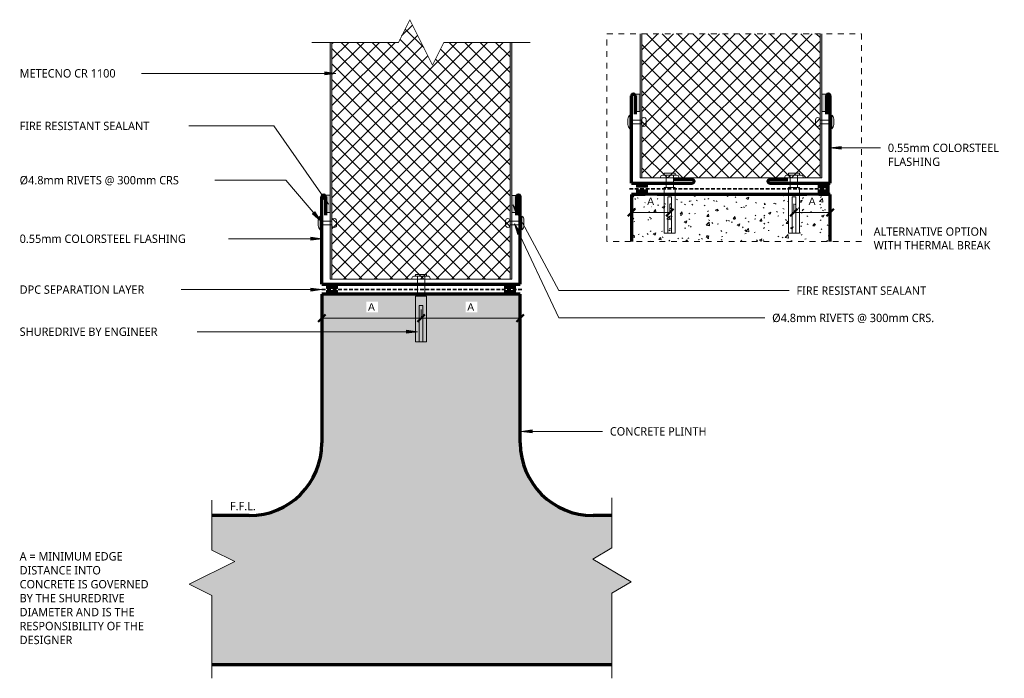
# Model space of a CAD drawing. Header units: millimetres. Extents: x -115 to 427, y -127 to 236.
import ezdxf

# ---------------------------------------------------------------- set-up
doc = ezdxf.new("R2010")
doc.units = ezdxf.units.MM
doc.linetypes.add('Dash', pattern=[6.35, 3.175, -3.175])
doc.linetypes.add('Dash Short', pattern=[3, 2, -1])
for name, color, linetype, lineweight in [('A-ANNO-DIMS', 211, 'Continuous', 9), ('A-ANNO-DIMS-2', 211, 'Continuous', 9), ('A-DETL', 90, 'Continuous', 13), ('A-DETL-GENF', 92, 'Continuous', 13), ('G-ANNO-TEXT', 231, 'Continuous', 9)]:
    doc.layers.add(name, color=color, linetype=linetype, lineweight=lineweight)
doc.styles.add('Arial', font='arial.ttf', dxfattribs={"height": 4})
doc.styles.add('Yu Gothic', font='Yu Gothic.ttf', dxfattribs={"height": 4.6})
doc.styles.add('Yu Gothic_B', font='Yu Gothic.ttf', dxfattribs={"height": 4.6})
doc.dimstyles.new('Diagonal', dxfattribs={"dimscale": 304.8, "dimtxt": 4.081038, "dimasz": 0.013123, "dimexe": 0.015748, "dimexo": 0.009843, "dimgap": 0.009843, "dimtad": 1, "dimdec": 0, "dimzin": 0, "dimdsep": 46, "dimtxsty": 'Arial', "dimblk1": 'OBLIQUE', "dimblk2": 'OBLIQUE', "dimsah": 1, "dimcen": 0.09, "dimazin": 0, "dimtfac": 1, "dimtdec": 4, "dimtix": 1, "dimtmove": 0, "dimatfit": 3, "dimfxl": 1, "dimtvp": 1, "dimtfill": 1, "dimtolj": 1, "dimtzin": 0, "dimarcsym": 2})
pattern_1 = [(50, (0, 0), (14.5753, -1.27516), [1.524, -16.764]), (355, (0, 0), (-2.81956, 15.2849), [1.219, -13.411]), (100.451, (1.215, -0.106), (11.7557, 14.00984), [1.295, -14.247]), (46.184, (0, 4.064), (21.68615, -3.3639), [2.286, -25.146]), (96.636, (1.807, 3.784), (18.9918, 19.7943), [1.943, -21.371]), (351.184, (0, 4.064), (18.992, 19.7941), [1.829, -20.117]), (21, (2.032, 3.048), (12.12965, -8.18154), [1.524, -16.764]), (326, (2.032, 3.048), (4.9442, 14.7354), [1.219, -13.411]), (71.451, (3.043, 2.366), (17.0739, 6.554), [1.295, -14.247]), (37.5, (0, 0), (0.24723, 6.76433), [0.67056, -12.578, 0.67056, -12.944, -13.462]), (37.5, (0, 0), (0.24723, 6.76433), [-26.863, 0.67056, -12.791]), (7.5, (0, 0), (5.34566, 8.01431), [0.67056, -7.092, 0.67056, -12.273, -5.131]), (7.5, (0, 0), (5.34566, 8.01431), [-20.706, 0.67056, -4.46]), (327.5, (-4.531, 0), (10.84765, -0.45819), [0.67056, -4.409, 0.67056, -15.179, -21.031]), (327.5, (-4.531, 0), (10.84765, -0.45819), [-20.93, 0.67056, -20.361]), (317.5, (-6.563, 0), (11.85073, 2.0342), [0.67056, -5.933, 0.67056, -9.855, -14.935]), (317.5, (-6.563, 0), (11.85073, 2.0342), [-17.13, 0.67056, -14.265])]

# ---------------------------------------------------------------- blocks, each defined once
blk = doc.blocks.new('Break Line _M_ - Break Line _M_-5934340-07 PROCESS FLOOR 02')
at = {"layer": 'A-DETL-GENF'}
for p, q in [((-12.5, 0), (-6.25, 12.5)), ((-6.25, 12.5), (6.25, -12.5)), ((-58.07, 0), (-12.5, 0)), ((6.25, -12.5), (12.5, 0)), ((12.5, 0), (40, 0))]:
    blk.add_line(p, q, dxfattribs=at)
blk = doc.blocks.new('Break Line _M_ - Break Line _M_-5934173-07 PROCESS FLOOR 02')
at = {"layer": 'A-DETL-GENF'}
for p, q in [((6.25, 10.49), (-6.25, -10.49)), ((12.5, 0), (6.25, 10.49)), ((-12.5, 0), (-59.32, 0)), ((-6.25, -10.49), (-12.5, 0)), ((40, 0), (12.5, 0))]:
    blk.add_line(p, q, dxfattribs=at)
blk = doc.blocks.new('Fridge Freezer Panel_Vertical Section - 100mm-5833375-07 PROCESS FLOOR 02')
at = {"layer": 'A-DETL-GENF'}
h = blk.add_hatch(color=256, dxfattribs=at)
h.paths.add_polyline_path([(0, 100), (0, 99), (130.21, 99), (130.21, 100)])
h.paths.add_polyline_path([(0, 0), (130.21, 0.01), (130.21, 1), (0, 1), (0, 0.01)])
h = blk.add_hatch(dxfattribs=at)
h.set_pattern_fill('FP_2', color=256, style=0, pattern_type=2)
h.set_pattern_definition([(315, (-92.904, 156.219), (4.24264, 4.24264), []), (45, (-92.904, 156.219), (-4.24264, 4.24264), [])])
h.paths.add_polyline_path([(0, 56.26), (0, 1), (130.21, 1), (130.21, 37.51), (117.71, 43.76), (142.71, 56.26), (130.21, 62.51), (130.21, 99), (0, 99)])
for p, q in [((130.21, 100), (0, 100)), ((0, 100), (0, 99)), ((130.21, 99), (0, 99)), ((0, 99), (0, 1)), ((0, 1), (0, 0)), ((0, 1), (130.21, 1)), ((0, 0), (36.53, 0)), ((45.95, 0), (130.21, 0))]:
    blk.add_line(p, q, dxfattribs=at)
blk = doc.blocks.new('Break Line _M_ - Break Line _M_-5525328-07 PROCESS FLOOR 02')
at = {"layer": 'A-DETL-GENF'}
for p, q in [((-12.5, 0), (-6.25, 12.5)), ((-6.25, 12.5), (6.25, -12.5)), ((-60, 0), (-12.5, 0)), ((6.25, -12.5), (12.5, 0)), ((12.5, 0), (60, 0))]:
    blk.add_line(p, q, dxfattribs=at)
blk = doc.blocks.new('Anchor Bolt - ShureDrive - ShureDrive-5921554-07 PROCESS FLOOR 02')
at = {"layer": 'A-DETL-GENF'}
for p, q in [((-5, -11), (-5, -10.5)), ((-4, -9.5), (-3, -9.5)), ((-3, -8.5), (3, -8.5)), ((-3, -9.5), (-3, -8.5)), ((3, -9.5), (-3, -9.5)), ((-2, -20.5), (-2, -9.5)), ((2, -20.5), (2, -9.5)), ((3, -9.5), (3, -8.5)), ((3, -9.5), (4, -9.5)), ((5, -11), (5, -10.5)), ((-5, -11), (5, -11)), ((-3, -20.5), (3, -20.5)), ((-3, -20.5), (-3, -45.5)), ((3, -20.5), (3, -45.5)), ((-1, -25.5), (-1, -35.5)), ((1, -25.5), (-1, -25.5)), ((1, -25.5), (1, -35.5)), ((-1, -35.5), (-1, -45.5)), ((1, -45.5), (1, -35.5)), ((-3, -45.5), (3, -45.5))]:
    blk.add_line(p, q, dxfattribs=at)
for centre, start, end in [((-4, -10.5), 90, 180), ((4, -10.5), 360, 90)]:
    blk.add_arc(centre, 1, start, end, dxfattribs=at)
blk = doc.blocks.new('Fridge Freezer Panel_Vertical Section - 100mm-V1-07 PROCESS FLOOR 02')
at = {"layer": 'A-DETL-GENF'}
h = blk.add_hatch(color=256, dxfattribs=at)
h.paths.add_polyline_path([(0, 1), (0, 0), (79.33, 0.01), (79.33, 1)])
h.paths.add_polyline_path([(0, 100), (0, 99), (79.33, 99), (79.33, 100)])
h = blk.add_hatch(dxfattribs=at)
h.set_pattern_fill('FP_3', color=256, style=0, pattern_type=2)
h.set_pattern_definition([(315, (-148.575, 326.663), (4.24264, 4.24264), []), (45, (-148.575, 326.663), (-4.24264, 4.24264), [])])
h.paths.add_polyline_path([(0, 66.58), (0, 1), (79.33, 1), (79.33, 99), (0, 99)])
for p, q in [((79.33, 100), (0, 100)), ((0, 100), (0, 99)), ((79.33, 99), (0, 99)), ((0, 99), (0, 1)), ((0, 1), (0, 0)), ((0, 1), (79.33, 1)), ((0, 0), (36.45, 0)), ((46.01, 0), (79.33, 0))]:
    blk.add_line(p, q, dxfattribs=at)
blk = doc.blocks.new('Anchor Bolt - ShureDrive - ShureDrive-5581641-07 PROCESS FLOOR 02')
at = {"layer": 'A-DETL-GENF'}
for p, q in [((-5, -15.06), (-5, -14.56)), ((-5, -15.06), (5, -15.06)), ((-4, -13.56), (-3, -13.56)), ((-3, -12.56), (3, -12.56)), ((-3, -13.56), (-3, -12.56)), ((3, -13.56), (-3, -13.56)), ((-2, -20.5), (-2, -13.56)), ((2, -20.5), (2, -13.56)), ((3, -13.56), (3, -12.56)), ((3, -13.56), (4, -13.56)), ((5, -15.06), (5, -14.56)), ((-3, -20.5), (3, -20.5)), ((-3, -20.5), (-3, -45.5)), ((3, -20.5), (3, -45.5)), ((-1, -25.5), (-1, -35.5)), ((1, -25.5), (-1, -25.5)), ((1, -25.5), (1, -35.5)), ((-1, -35.5), (-1, -45.5)), ((1, -45.5), (1, -35.5)), ((-3, -45.5), (3, -45.5))]:
    blk.add_line(p, q, dxfattribs=at)
for centre, start, end in [((-4, -14.56), 90, 180), ((4, -14.56), 360, 90)]:
    blk.add_arc(centre, 1, start, end, dxfattribs=at)
blk = doc.blocks.new('Pop Rivets - Rivet-5920404-07 PROCESS FLOOR 02')
at = {"layer": 'A-DETL-GENF'}
for p, q in [((3.77, 0), (-3.77, 0)), ((-1.5, 1.16), (1.5, 1.16)), ((-1, -6.42), (-1, 0)), ((1, -6.42), (1, 0)), ((1.17, -6.42), (-1.24, -6.42)), ((-1.24, -8.92), (1.17, -8.92))]:
    blk.add_line(p, q, dxfattribs=at)
for centre, radius, start, end in [((-1.5, -1.65), 2.8, 90, 144), ((1.5, -1.65), 2.8, 36, 90), ((-1.24, -7.67), 1.25, 90, 270), ((1.17, -7.67), 1.25, 270, 90)]:
    blk.add_arc(centre, radius, start, end, dxfattribs=at)
blk = doc.blocks.new('Pop Rivets - Rivet-5920543-07 PROCESS FLOOR 02')
at = {"layer": 'A-DETL-GENF'}
for p, q in [((-1.24, 8.92), (1.17, 8.92)), ((1.17, 6.42), (-1.24, 6.42)), ((-1, 6.42), (-1, 0)), ((1, 6.42), (1, 0)), ((3.77, 0), (-3.77, 0)), ((-1.5, -1.16), (1.5, -1.16))]:
    blk.add_line(p, q, dxfattribs=at)
for centre, radius, start, end in [((-1.24, 7.67), 1.25, 90, 270), ((1.17, 7.67), 1.25, 270, 90), ((-1.5, 1.65), 2.8, 216, 270), ((1.5, 1.65), 2.8, 270, 324)]:
    blk.add_arc(centre, radius, start, end, dxfattribs=at)
blk = doc.blocks.new('DIMBLOCK1-07 PROCESS FLOOR 02')
at = {"layer": 'A-ANNO-DIMS-2'}
for p, q in [((221.96, 129.53), (221.96, 134.33)), ((242.96, 129.53), (242.96, 134.33)), ((221.96, 129.53), (242.96, 129.53)), ((221.96, 129.53), (221.96, 129.35)), ((242.96, 129.53), (242.96, 129.35))]:
    blk.add_line(p, q, dxfattribs=at)
at = {"layer": 'A-ANNO-DIMS-2', "lineweight": 50}
for p, q in [((221.96, 129.53), (223.96, 131.53)), ((242.96, 129.53), (244.96, 131.53)), ((221.96, 129.53), (219.96, 127.53)), ((242.96, 129.53), (240.96, 127.53))]:
    blk.add_line(p, q, dxfattribs=at)
at = {"layer": 'A-ANNO-DIMS-2', "color": 0, "insert": (230.6, 137.72), "char_height": 4, "width": 4.4452, "attachment_point": 1, "line_spacing_factor": 0.941778, "style": 'Arial', "bg_fill": 3, "box_fill_scale": 1.25, "bg_fill_color": 256, "bg_fill_true_color": 13158600, "bg_fill_transparency": 0}
blk.add_mtext('A', dxfattribs=at)
blk = doc.blocks.new('_Oblique')
at = {"color": 0, "linetype": 'ByBlock', "lineweight": -2}
blk.add_line((-0.5, -0.5), (0.5, 0.5), dxfattribs=at)
blk = doc.blocks.new('DIMBLOCK2-07 PROCESS FLOOR 02')
at = {"layer": 'A-ANNO-DIMS-2'}
for p, q in [((311.28, 129.53), (311.28, 134.33)), ((331.23, 129.53), (331.23, 134.33)), ((311.28, 129.53), (331.23, 129.53)), ((311.28, 129.53), (311.28, 129.35)), ((331.23, 129.53), (331.23, 129.35))]:
    blk.add_line(p, q, dxfattribs=at)
at = {"layer": 'A-ANNO-DIMS-2', "lineweight": 50}
for p, q in [((311.28, 129.53), (313.28, 131.53)), ((331.23, 129.53), (333.23, 131.53)), ((311.28, 129.53), (309.28, 127.53)), ((331.23, 129.53), (329.23, 127.53))]:
    blk.add_line(p, q, dxfattribs=at)
at = {"layer": 'A-ANNO-DIMS-2', "color": 0, "insert": (319.4, 137.72), "char_height": 4, "width": 4.4452, "attachment_point": 1, "line_spacing_factor": 0.941778, "style": 'Arial', "bg_fill": 3, "box_fill_scale": 1.25, "bg_fill_color": 256, "bg_fill_true_color": 13158600, "bg_fill_transparency": 0}
blk.add_mtext('A', dxfattribs=at)
blk = doc.blocks.new('DIMBLOCK3-07 PROCESS FLOOR 02')
at = {"layer": 'A-ANNO-DIMS-2'}
for p, q in [((106.21, 71.33), (106.21, 76.13)), ((160.78, 71.33), (160.78, 76.13)), ((106.21, 71.33), (160.78, 71.33)), ((106.21, 71.33), (106.21, 71.16)), ((160.78, 71.33), (160.78, 71.16))]:
    blk.add_line(p, q, dxfattribs=at)
at = {"layer": 'A-ANNO-DIMS-2', "lineweight": 50}
for p, q in [((106.21, 71.33), (104.21, 69.33)), ((106.21, 71.33), (108.21, 73.33)), ((160.78, 71.33), (158.78, 69.33)), ((160.78, 71.33), (162.78, 73.33))]:
    blk.add_line(p, q, dxfattribs=at)
at = {"layer": 'A-ANNO-DIMS-2', "color": 0, "insert": (131.65, 79.52), "char_height": 4, "width": 4.4452, "attachment_point": 1, "line_spacing_factor": 0.941778, "style": 'Arial', "bg_fill": 3, "box_fill_scale": 1.25, "bg_fill_color": 256, "bg_fill_true_color": 13158600, "bg_fill_transparency": 0}
blk.add_mtext('A', dxfattribs=at)
blk = doc.blocks.new('DIMBLOCK4-07 PROCESS FLOOR 02')
at = {"layer": 'A-ANNO-DIMS-2'}
for p, q in [((51.64, 71.33), (51.64, 76.13)), ((106.21, 71.33), (106.21, 76.13)), ((51.64, 71.33), (106.21, 71.33)), ((51.64, 71.33), (51.64, 71.16)), ((106.21, 71.33), (106.21, 71.16))]:
    blk.add_line(p, q, dxfattribs=at)
at = {"layer": 'A-ANNO-DIMS-2', "lineweight": 50}
for p, q in [((51.64, 71.33), (49.64, 69.33)), ((51.64, 71.33), (53.64, 73.33)), ((106.21, 71.33), (104.21, 69.33)), ((106.21, 71.33), (108.21, 73.33))]:
    blk.add_line(p, q, dxfattribs=at)
at = {"layer": 'A-ANNO-DIMS-2', "color": 0, "insert": (77.07, 79.52), "char_height": 4, "width": 4.4452, "attachment_point": 1, "line_spacing_factor": 0.941778, "style": 'Arial', "bg_fill": 3, "box_fill_scale": 1.25, "bg_fill_color": 256, "bg_fill_true_color": 13158600, "bg_fill_transparency": 0}
blk.add_mtext('A', dxfattribs=at)

msp = doc.modelspace()

# ---------------------------------------------------------------- hatches: boundary and pattern name
at = {"layer": 'A-DETL-GENF'}
for points in [[(226.54, 185.03), (226.54, 194.58), (224.38, 194.58), (224.38, 185.03)], [(328.8, 185.03), (328.8, 194.58), (326.65, 194.58), (326.65, 185.03)], [(230.7, 143.37), (230.7, 145.66), (224.7, 145.66), (224.7, 143.37)], [(230.7, 140.25), (230.7, 141.94), (224.7, 141.94), (224.7, 140.25)], [(330.61, 143.11), (330.61, 145.08), (324.61, 145.08), (324.61, 143.11)], [(330.61, 140.25), (330.61, 141.94), (324.61, 141.94), (324.61, 140.25)], [(56.22, 129.44), (56.22, 138.99), (54.07, 138.99), (54.07, 129.44)], [(158.36, 129.44), (158.36, 138.85), (156.21, 138.85), (156.21, 129.44)], [(60.26, 87.7), (60.26, 89.18), (54.26, 89.18), (54.26, 87.7)], [(158.17, 87.7), (158.17, 89.31), (152.17, 89.31), (152.17, 87.7)], [(60.26, 85.25), (60.26, 86.55), (54.26, 86.55), (54.26, 85.25)], [(158.17, 85.02), (158.17, 86.56), (152.17, 86.56), (152.17, 85.02)]]:
    msp.add_hatch(color=9, dxfattribs=at).paths.add_polyline_path(points)
h = msp.add_hatch(dxfattribs=at)
h.set_pattern_fill('FP_1', color=9, style=0, pattern_type=2)
h.set_pattern_definition(pattern_1)
h.paths.add_polyline_path([(221.96, 113.52), (331.23, 113.52), (331.23, 139.45), (221.96, 139.45)])
h = msp.add_hatch(dxfattribs=at)
h.set_pattern_fill('FP_1', color=9, style=0, pattern_type=2)
h.set_pattern_definition(pattern_1)
h.paths.add_polyline_path([(200.72, -119.29), (211.21, -119.29), (211.21, -80.04), (221.7, -73.79), (200.72, -61.29), (211.21, -55.04), (211.21, -37.33), (200.78, -37.33), (197.26, -37.17), (193.8, -36.71), (190.43, -35.97), (187.11, -34.92), (183.87, -33.58), (180.78, -31.97), (177.85, -30.1), (175.07, -27.96), (172.5, -25.62), (170.15, -23.05), (168.02, -20.26), (166.14, -17.33), (164.54, -14.24), (163.2, -11), (162.15, -7.68), (161.4, -4.31), (160.95, -0.86), (160.78, 2.67), (160.78, 84.61), (51.64, 84.61), (51.64, 2.67), (51.48, -0.86), (51.02, -4.31), (50.28, -7.68), (49.23, -11), (47.89, -14.24), (46.28, -17.33), (44.41, -20.26), (42.27, -23.05), (39.92, -25.62), (37.36, -27.96), (34.57, -30.1), (31.64, -31.97), (28.55, -33.58), (25.31, -34.92), (21.99, -35.97), (18.62, -36.71), (15.17, -37.17), (11.64, -37.33), (-8.79, -37.33), (-8.79, -56.29), (3.71, -62.54), (-21.29, -75.04), (-8.79, -81.29), (-8.79, -119.29), (61.25, -119.29)])
at = {"layer": 'G-ANNO-TEXT'}
for points in [[(59.36, 206.09), (53.36, 206.88), (53.36, 205.3)], [(331.3, 165.09), (337.3, 164.3), (337.3, 165.88)], [(55.28, 134), (52.5, 139.38), (51.21, 138.48)], [(156.68, 133.8), (158.81, 128.14), (160.21, 128.89)], [(51.01, 124.72), (47.72, 129.8), (46.52, 128.78)], [(157.6, 123.22), (159.45, 117.46), (160.88, 118.13)], [(51.63, 115.06), (45.63, 115.85), (45.63, 114.27)], [(51.57, 87.08), (45.57, 87.87), (45.57, 86.29)], [(104.2, 63.91), (98.2, 64.7), (98.2, 63.12)], [(161.35, 9.05), (167.35, 8.26), (167.35, 9.84)]]:
    msp.add_hatch(color=7, dxfattribs=at).paths.add_polyline_path(points)

# ---------------------------------------------------------------- linework, layer by layer
at = {"layer": 'A-DETL', "linetype": 'Dash'}
for p, q in [((208.47, 113.52), (208.47, 227.91)), ((208.47, 227.91), (348.47, 227.91)), ((348.47, 227.91), (348.47, 113.52)), ((348.47, 113.52), (208.47, 113.52))]:
    msp.add_line(p, q, dxfattribs=at)
at = {"layer": 'A-DETL', "lineweight": 70}
for p, q in [((221.96, 145.69), (221.96, 193.68)), ((223.96, 193.68), (223.96, 183.68)), ((329.23, 193.68), (329.23, 183.68)), ((331.23, 145.69), (331.23, 193.68)), ((255.42, 147.58), (245.42, 147.58)), ((297.9, 147.58), (307.9, 147.58)), ((221.96, 145.69), (255.42, 145.69)), ((297.9, 145.69), (331.23, 145.69)), ((51.64, 90.02), (51.64, 138.09)), ((53.64, 138.09), (53.64, 128.09)), ((158.78, 138.09), (158.78, 128.09)), ((160.78, 90.02), (160.78, 138.09)), ((331.23, 139.45), (221.96, 139.45)), ((221.96, 139.45), (221.96, 113.52)), ((331.23, 113.52), (331.23, 139.45)), ((51.64, 90.02), (160.78, 90.02)), ((160.78, 84.61), (51.64, 84.61)), ((51.64, 84.61), (51.64, 2.67)), ((160.78, 2.67), (160.78, 84.61)), ((11.64, -37.33), (-8.79, -37.33)), ((211.21, -37.33), (200.78, -37.33)), ((-8.79, -119.29), (211.21, -119.29))]:
    msp.add_line(p, q, dxfattribs=at)
at = {"layer": 'A-DETL'}
for p, q in [((226.54, 194.58), (224.38, 194.58)), ((224.38, 194.58), (224.38, 185.03)), ((226.54, 185.03), (226.54, 194.58)), ((326.65, 194.58), (326.65, 185.03)), ((328.8, 194.58), (326.65, 194.58)), ((328.8, 185.03), (328.8, 194.58)), ((224.38, 185.03), (226.54, 185.03)), ((326.65, 185.03), (328.8, 185.03)), ((224.7, 145.66), (224.7, 143.37)), ((230.7, 145.66), (224.7, 145.66)), ((224.7, 143.37), (230.7, 143.37)), ((224.7, 141.94), (224.7, 140.25)), ((230.7, 141.94), (224.7, 141.94)), ((230.7, 143.37), (230.7, 145.66)), ((230.7, 140.25), (230.7, 141.94)), ((330.61, 145.08), (324.61, 145.08)), ((324.61, 145.08), (324.61, 143.11)), ((324.61, 143.11), (330.61, 143.11)), ((330.61, 141.94), (324.61, 141.94)), ((324.61, 141.94), (324.61, 140.25)), ((330.61, 143.11), (330.61, 145.08)), ((330.61, 140.25), (330.61, 141.94)), ((56.22, 138.99), (54.07, 138.99)), ((54.07, 138.99), (54.07, 129.44)), ((156.21, 138.85), (156.21, 129.44)), ((158.36, 138.85), (156.21, 138.85)), ((158.36, 129.44), (158.36, 138.85)), ((224.7, 140.25), (230.7, 140.25)), ((324.61, 140.25), (330.61, 140.25)), ((54.07, 129.44), (56.22, 129.44)), ((156.21, 129.44), (158.36, 129.44)), ((54.26, 89.18), (54.26, 87.7)), ((60.26, 89.18), (54.26, 89.18)), ((54.26, 87.7), (60.26, 87.7)), ((60.26, 87.7), (60.26, 89.18)), ((158.17, 89.31), (152.17, 89.31)), ((152.17, 89.31), (152.17, 87.7)), ((152.17, 87.7), (158.17, 87.7)), ((158.17, 87.7), (158.17, 89.31)), ((60.26, 86.55), (54.26, 86.55)), ((54.26, 86.55), (54.26, 85.25)), ((54.26, 85.25), (60.26, 85.25)), ((60.26, 85.25), (60.26, 86.55)), ((158.17, 86.56), (152.17, 86.56)), ((152.17, 86.56), (152.17, 85.02)), ((152.17, 85.02), (158.17, 85.02)), ((158.17, 85.02), (158.17, 86.56))]:
    msp.add_line(p, q, dxfattribs=at)
at = {"layer": 'A-DETL', "linetype": 'Dash Short', "lineweight": 35}
for p, q in [((220.8, 142.58), (331.53, 142.58)), ((51.64, 87.06), (161.64, 87.06))]:
    msp.add_line(p, q, dxfattribs=at)
at = {"layer": 'A-DETL', "lineweight": 70}
for centre, radius, start, end in [((222.96, 193.68), 1, 0, 180), ((330.23, 193.68), 1, 0, 180), ((255.42, 146.63), 0.944, 270, 90), ((297.9, 146.63), 0.944, 90, 270), ((52.64, 138.09), 1, 0, 180), ((159.78, 138.09), 1, 0, 180), ((11.64, 2.67), 40, 270, 0), ((200.78, 2.67), 40, 180, 270)]:
    msp.add_arc(centre, radius, start, end, dxfattribs=at)
at = {"layer": 'G-ANNO-TEXT', "color": 7}
for p, q in [((-31.66, 206.09), (-56.27, 206.09)), ((59.36, 206.09), (-31.66, 206.09)), ((59.36, 206.09), (53.36, 206.88)), ((53.36, 206.88), (53.36, 205.3)), ((53.36, 205.3), (59.36, 206.09)), ((-12.31, 177.15), (-34.71, 177.15)), ((25.29, 177.15), (-12.31, 177.15)), ((55.28, 134), (25.29, 177.15)), ((337.3, 165.88), (331.3, 165.09)), ((331.3, 165.09), (337.3, 164.3)), ((331.3, 165.09), (358.89, 165.09)), ((337.3, 164.3), (337.3, 165.88)), ((0.67, 147.29), (-22.93, 147.29)), ((31.77, 147.29), (0.67, 147.29)), ((51.01, 124.72), (31.77, 147.29)), ((52.5, 139.38), (51.21, 138.48)), ((51.21, 138.48), (55.28, 134)), ((55.28, 134), (52.5, 139.38)), ((156.68, 133.8), (158.81, 128.14)), ((160.21, 128.89), (156.68, 133.8)), ((156.68, 133.8), (181.98, 86.5)), ((47.72, 129.8), (46.52, 128.78)), ((46.52, 128.78), (51.01, 124.72)), ((51.01, 124.72), (47.72, 129.8)), ((158.81, 128.14), (160.21, 128.89)), ((157.6, 123.22), (159.45, 117.46)), ((160.88, 118.13), (157.6, 123.22)), ((157.6, 123.22), (181.98, 71.49)), ((-12.86, 115.06), (-16.72, 115.06)), ((51.63, 115.06), (-12.86, 115.06)), ((51.63, 115.06), (45.63, 115.85)), ((45.63, 115.85), (45.63, 114.27)), ((45.63, 114.27), (51.63, 115.06)), ((159.45, 117.46), (160.88, 118.13)), ((-38.15, 87.08), (-38.28, 87.08)), ((51.57, 87.08), (-38.15, 87.08)), ((51.57, 87.08), (45.57, 87.87)), ((45.57, 87.87), (45.57, 86.29)), ((45.57, 86.29), (51.57, 87.08)), ((181.98, 86.5), (290.23, 86.5)), ((290.23, 86.5), (308.61, 86.5)), ((181.98, 71.49), (291.27, 71.49)), ((291.27, 71.49), (295.23, 71.49)), ((-10.8, 63.91), (-31, 63.91)), ((104.2, 63.91), (-10.8, 63.91)), ((104.2, 63.91), (98.2, 64.7)), ((98.2, 64.7), (98.2, 63.12)), ((98.2, 63.12), (104.2, 63.91)), ((167.35, 9.84), (161.35, 9.05)), ((161.35, 9.05), (167.35, 8.26)), ((161.35, 9.05), (199.08, 9.05)), ((167.35, 8.26), (167.35, 9.84)), ((199.08, 9.05), (205.96, 9.05))]:
    msp.add_line(p, q, dxfattribs=at)

# ---------------------------------------------------------------- block references
at = {"layer": 'A-DETL-GENF'}
for name, p in [('Break Line _M_ - Break Line _M_-5525328-07 PROCESS FLOOR 02', (106.21, 223.12)), ('Anchor Bolt - ShureDrive - ShureDrive-5581641-07 PROCESS FLOOR 02', (242.96, 163.7)), ('Anchor Bolt - ShureDrive - ShureDrive-5581641-07 PROCESS FLOOR 02', (311.28, 163.7)), ('Anchor Bolt - ShureDrive - ShureDrive-5921554-07 PROCESS FLOOR 02', (106.21, 103.9))]:
    msp.add_blockref(name, p, dxfattribs=at)
for name, p, rotation in [('Fridge Freezer Panel_Vertical Section - 100mm-5833375-07 PROCESS FLOOR 02', (156.22, 92.9), 89.99999999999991), ('Fridge Freezer Panel_Vertical Section - 100mm-V1-07 PROCESS FLOOR 02', (326.66, 148.58), 89.99999999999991), ('Pop Rivets - Rivet-5920404-07 PROCESS FLOOR 02', (221.12, 179.37), 89.99999999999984), ('Pop Rivets - Rivet-5920543-07 PROCESS FLOOR 02', (332.07, 179.37), 90.00000000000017), ('Pop Rivets - Rivet-5920404-07 PROCESS FLOOR 02', (50.8, 123.77), 89.99999999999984), ('Pop Rivets - Rivet-5920543-07 PROCESS FLOOR 02', (161.62, 123.77), 90.00000000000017), ('Break Line _M_ - Break Line _M_-5934340-07 PROCESS FLOOR 02', (-8.79, -68.79), 90.00000000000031), ('Break Line _M_ - Break Line _M_-5934173-07 PROCESS FLOOR 02', (211.21, -67.54), 89.99999999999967)]:
    msp.add_blockref(name, p, dxfattribs=dict(at, rotation=rotation))

# ---------------------------------------------------------------- texts
at = {"layer": 'G-ANNO-TEXT', "color": 7, "char_height": 4.6, "attachment_point": 1, "bg_fill": 3, "box_fill_scale": 1.25, "bg_fill_color": 256, "bg_fill_true_color": 13158600, "bg_fill_transparency": 0}
for s, insert, width, style in [('METECNO CR 1100', (-114.58, 208.39), 65.7384, 'Yu Gothic'), ('FIRE RESISTANT SEALANT', (-114.58, 179.45), 91.8734, 'Yu Gothic'), ('0.55mm COLORSTEEL ', (362.95, 167.39), 77.6033, 'Yu Gothic'), ('FLASHING', (362.95, 159.72), 36.0759, 'Yu Gothic'), ('ALTERNATIVE OPTION', (355.14, 121.31), 81.7721, 'Yu Gothic_B'), ('0.55mm COLORSTEEL FLASHING', (-114.58, 117.36), 113.6793, 'Yu Gothic'), ('WITH THERMAL BREAK', (355.14, 113.77), 84.6582, 'Yu Gothic_B'), ('DPC SEPARATION LAYER', (-114.58, 89.38), 87.5443, 'Yu Gothic'), ('FIRE RESISTANT SEALANT', (312.68, 88.8), 91.8734, 'Yu Gothic'), ('Ø4.8mm RIVETS @ 300mm CRS. ', (299.3, 73.79), 108.0675, 'Yu Gothic'), ('SHUREDRIVE BY ENGINEER', (-114.58, 66.21), 96.3628, 'Yu Gothic'), ('A = MINIMUM EDGE ', (-114.58, -57.42), 72.6329, 'Yu Gothic'), ('DISTANCE INTO ', (-114.58, -65.09), 57.5612, 'Yu Gothic'), ('CONCRETE IS GOVERNED ', (-114.58, -72.76), 90.751, 'Yu Gothic'), ('BY THE SHUREDRIVE ', (-114.58, -80.43), 76.3207, 'Yu Gothic'), ('DIAMETER AND IS THE ', (-114.58, -88.11), 81.9325, 'Yu Gothic'), ('RESPONSIBILITY OF THE ', (-114.58, -95.78), 88.827, 'Yu Gothic'), ('DESIGNER', (-114.58, -103.45), 36.557, 'Yu Gothic')]:
    msp.add_mtext(s, dxfattribs=dict(at, insert=insert, width=width, style=style))

# ---------------------------------------------------------------- next in the draw order: texts
at = {"layer": 'G-ANNO-TEXT', "color": 7, "char_height": 4.6, "attachment_point": 1, "style": 'Yu Gothic', "bg_fill": 3, "box_fill_scale": 1.25, "bg_fill_color": 256, "bg_fill_true_color": 13158600, "bg_fill_transparency": 0}
for s, insert, width in [('Ø4.8mm RIVETS @ 300mm CRS', (-114.58, 149.59), 106.1434), ('CONCRETE PLINTH', (210.03, 11.35), 67.6624), ('F.F.L.', (1.12, -29.76), 18.7595)]:
    msp.add_mtext(s, dxfattribs=dict(at, insert=insert, width=width))

# ---------------------------------------------------------------- next in the draw order: dimensions: what is measured, and where the dimension line sits
at = {"layer": 'A-ANNO-DIMS'}
for base, p1, p2, override, picture, middle in [((242.96, 129.53), (221.96, 132.35), (242.96, 132.35), {"dimpost": '<>', "dimfxl": 20.999249}, 'DIMBLOCK1-07 PROCESS FLOOR 02', (232.46, 134.53)), ((331.23, 129.53), (311.28, 132.35), (331.23, 132.35), {"dimpost": '<>', "dimfxl": 19.951157}, 'DIMBLOCK2-07 PROCESS FLOOR 02', (321.25, 134.53)), ((160.78, 71.33), (106.21, 74.16), (160.78, 74.16), {"dimpost": '<>', "dimfxl": 54.572074}, 'DIMBLOCK3-07 PROCESS FLOOR 02', (133.5, 76.33))]:
    dim = msp.add_linear_dim(base=base, p1=p1, p2=p2, text='A', dimstyle='Diagonal', override=override, dxfattribs=at)
    dim.commit()
    dim.dimension.update_dxf_attribs({"geometry": picture, "text_midpoint": middle})

# ---------------------------------------------------------------- next in the draw order: dimensions: what is measured, and where the dimension line sits
dim = msp.add_linear_dim(base=(106.21, 71.33), p1=(51.64, 74.16), p2=(106.21, 74.16), text='A', dimstyle='Diagonal', override={"dimpost": '<>', "dimfxl": 54.572074}, dxfattribs=at)
dim.commit()
dim.dimension.update_dxf_attribs({"geometry": 'DIMBLOCK4-07 PROCESS FLOOR 02', "text_midpoint": (78.93, 76.33)})

doc.saveas('drawing.dxf')
